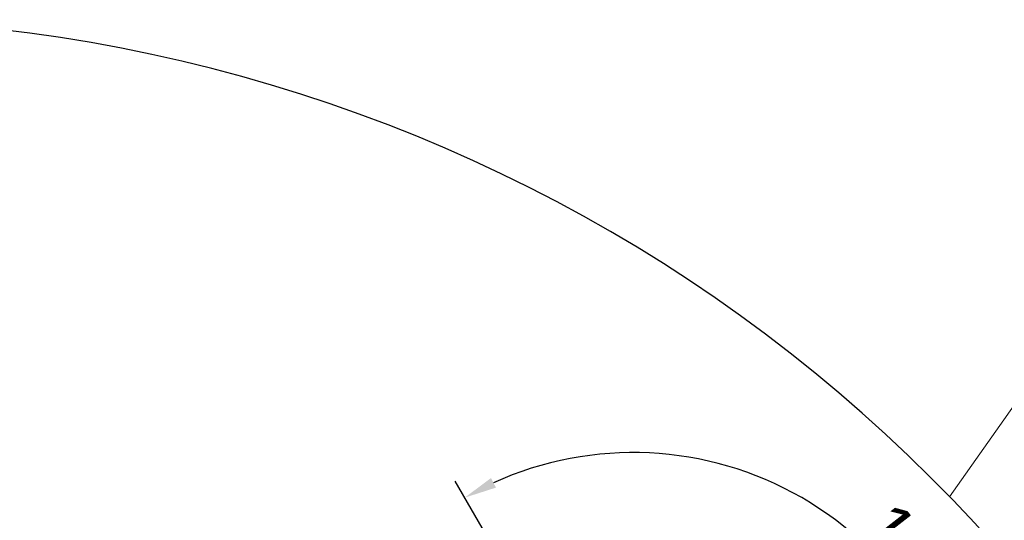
# Model space of a CAD drawing. Header units: millimetres. Extents: x -2031 to 1277, y -458 to 5880.
# Tile 34 of 61: x -408 to -44, y 4471 to 4657. Entities that reach past the tile are written whole.
import ezdxf

# ---------------------------------------------------------------- set-up
doc = ezdxf.new("R2010")
doc.units = ezdxf.units.MM
doc.header["$LTSCALE"] = 5
doc.layers.add('1轮廓实线层', color=7, linetype='Continuous', lineweight=18)
doc.layers.add('重要标记', color=1, linetype='Continuous', lineweight=25)

msp = doc.modelspace()

# ---------------------------------------------------------------- linework, layer by layer
at = {"color": 4, "linetype": 'ByBlock'}
msp.add_arc((-481.093, 4076.401), 580.375, 320, 180, dxfattribs=at)
at = {"layer": '1轮廓实线层', "color": 30, "linetype": 'ByBlock', "true_color": 0xf26722}
msp.add_line((-63.837, 4479.802), (-4.553, 4564.343), dxfattribs=at)
at = {"layer": '重要标记', "color": 1, "linetype": 'ByBlock'}
msp.add_line((-210.85, 4422.941), (-247.021, 4485.591), dxfattribs=at)
msp.add_arc((-181.093, 4371.401), 124.856, 5.50887, 114.49113, dxfattribs=at)
msp.add_solid([(-231.937, 4483.245), (-233.768, 4486.801), (-243.521, 4479.529)], dxfattribs=at)

# ---------------------------------------------------------------- texts
at = {"layer": '重要标记', "color": 4, "linetype": 'ByBlock', "insert": (-75.096, 4454.164), "char_height": 18, "attachment_point": 5, "rotation": 307.98295}
msp.add_mtext('120°', dxfattribs=at)

doc.saveas('drawing.dxf')
